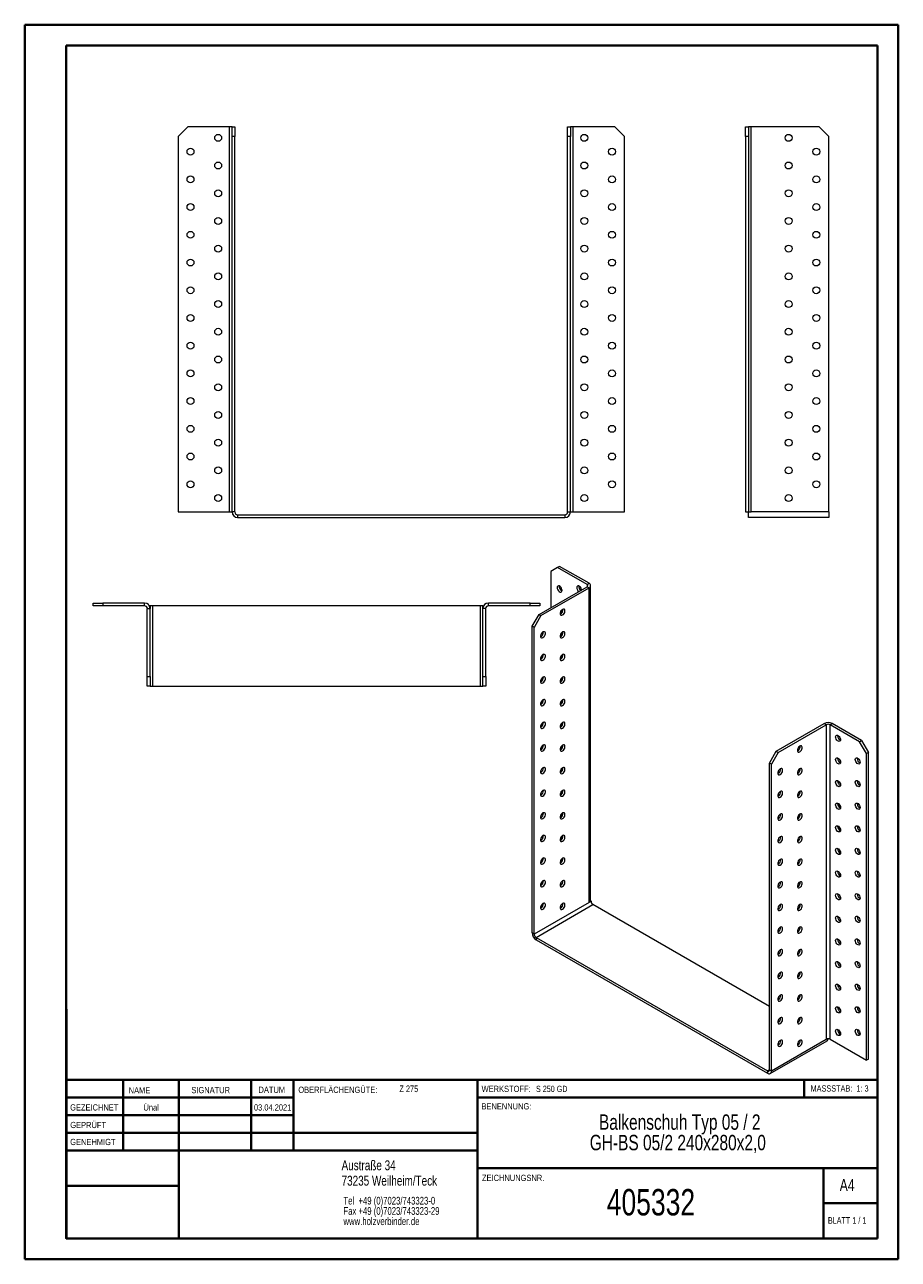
# Model space of a CAD drawing. Header units: millimetres. Extents: x 0 to 210, y 0 to 297.
import ezdxf

# ---------------------------------------------------------------- set-up
doc = ezdxf.new("R2010")
doc.units = ezdxf.units.MM
doc.styles.add('SLDTEXTSTYLE0', font='TXT', dxfattribs={"width": 0.75})
doc.styles.add('SLDTEXTSTYLE1', font='TXT', dxfattribs={"width": 0.681818})
doc.styles.add('SLDTEXTSTYLE2', font='TXT', dxfattribs={"width": 0.7})
doc.styles.add('SLDTEXTSTYLE3', font='TXT', dxfattribs={"width": 0.6875})

# ---------------------------------------------------------------- blocks, each defined once
blk = doc.blocks.new('SW_NOTE_0')
at = {"color": 0, "linetype": 'Continuous', "lineweight": 0, "char_height": 1.8521, "attachment_point": 1, "style": 'SLDTEXTSTYLE0'}
for s, insert in [('Tel  +49 (0)7023/743323-0', (0, 2.39)), ('Fax +49 (0)7023/743323-29', (0, -0.08)), ('www.holzverbinder.de', (0, -2.55))]:
    blk.add_mtext(s, dxfattribs=dict(at, insert=insert))
blk = doc.blocks.new('SW_NOTE_1')
at = {"color": 0, "linetype": 'Continuous', "lineweight": 0, "char_height": 3.7042, "attachment_point": 2, "style": 'SLDTEXTSTYLE0'}
for s, insert in [('Balkenschuh Typ 05 / 2', (26.74, 4.77)), ('GH-BS 05/2 240x280x2,0', (26.28, -0.16))]:
    blk.add_mtext(s, dxfattribs=dict(at, insert=insert))

msp = doc.modelspace()

# ---------------------------------------------------------------- linework, layer by layer
at = {"color": 7, "linetype": 'Continuous', "lineweight": 40}
for p, q in [((0.08, 0.21), (0.08, 297.21)), ((0.08, 297.21), (210.08, 297.21)), ((210.08, 0.21), (210.08, 297.21)), ((210.08, 292.21), (210.08, 297.21)), ((10.08, 292.21), (205.08, 292.21)), ((10.08, 5.21), (10.08, 292.21)), ((205.08, 5.21), (205.08, 292.21)), ((10.11, 60.37), (10.11, 5.12)), ((205.08, 43.37), (10.11, 43.37)), ((23.71, 43.37), (23.71, 26.37)), ((37.1, 43.37), (37.1, 5.12)), ((54.51, 43.37), (54.51, 26.37)), ((64.71, 26.37), (64.71, 43.37)), ((108.91, 43.37), (108.91, 5.12)), ((187.47, 39.12), (187.47, 43.37)), ((64.71, 39.1), (10.11, 39.1)), ((205.08, 39.12), (108.91, 39.12)), ((64.71, 34.87), (10.11, 34.87)), ((108.91, 30.62), (10.11, 30.62)), ((108.91, 26.37), (10.11, 26.37)), ((108.91, 22.12), (205.08, 22.12)), ((192.08, 5.21), (192.08, 22.21)), ((37.1, 17.87), (10.11, 17.87)), ((10.11, 13.71), (10.08, 13.71)), ((205.08, 13.71), (192.08, 13.71)), ((10.11, 9.46), (10.08, 9.46)), ((10.08, 5.21), (205.08, 5.21)), ((205.08, 5.21), (180.99, 5.21)), ((0.08, 0.21), (210.08, 0.21))]:
    msp.add_line(p, q, dxfattribs=at)
at = {"color": 7, "linetype": 'Continuous', "lineweight": 15}
for p, q in [((39.26, 272.67), (36.93, 270.34)), ((36.93, 270.34), (36.93, 180)), ((49.26, 272.67), (39.26, 272.67)), ((49.26, 272.67), (49.26, 180)), ((49.93, 272.67), (49.26, 272.67)), ((49.93, 272.67), (50.59, 272.67)), ((49.93, 270.34), (49.93, 272.67)), ((49.93, 180), (49.93, 270.34)), ((50.59, 270.34), (49.93, 270.34)), ((50.59, 272.67), (50.59, 270.34)), ((50.59, 180), (50.59, 270.34)), ((130.59, 270.34), (130.59, 272.67)), ((130.59, 272.67), (131.26, 272.67)), ((130.59, 180), (130.59, 270.34)), ((131.26, 270.34), (130.59, 270.34)), ((131.26, 272.67), (131.26, 270.34)), ((131.93, 272.67), (131.26, 272.67)), ((131.26, 180), (131.26, 270.34)), ((131.93, 180), (131.93, 272.67)), ((141.93, 272.67), (131.93, 272.67)), ((144.26, 270.34), (141.93, 272.67)), ((144.26, 180), (144.26, 270.34)), ((173.37, 272.67), (174.04, 272.67)), ((173.37, 270.34), (173.37, 272.67)), ((174.04, 270.34), (173.37, 270.34)), ((173.37, 270.34), (173.37, 180)), ((174.04, 272.67), (174.04, 270.34)), ((174.71, 272.67), (174.04, 272.67)), ((174.04, 270.34), (174.04, 180)), ((174.71, 180), (174.71, 272.67)), ((191.04, 272.67), (174.71, 272.67)), ((193.37, 270.34), (191.04, 272.67)), ((193.37, 180), (193.37, 270.34)), ((36.93, 180), (49.26, 180)), ((49.26, 180), (49.93, 180)), ((50.59, 180), (49.93, 180)), ((51.26, 179.34), (51.26, 178.67)), ((51.26, 179.34), (129.93, 179.34)), ((51.26, 178.67), (129.93, 178.67)), ((129.93, 179.34), (129.93, 178.67)), ((130.59, 180), (131.26, 180)), ((131.26, 180), (131.93, 180)), ((131.93, 180), (144.26, 180)), ((173.37, 180), (174.04, 180)), ((174.04, 180), (174.71, 180)), ((174.04, 178.67), (174.04, 180)), ((193.37, 178.67), (174.04, 178.67)), ((193.37, 180), (174.71, 180)), ((193.37, 180), (193.37, 178.67)), ((128.19, 166.64), (126.54, 165.69)), ((128.66, 166.91), (128.19, 166.64)), ((135.26, 162.56), (128.19, 166.64)), ((135.73, 162.83), (128.66, 166.91)), ((126.54, 165.69), (126.54, 156.98)), ((123.71, 155.35), (135.26, 162.01)), ((124.18, 155.07), (135.73, 161.74)), ((135.26, 162.56), (135.73, 162.83)), ((135.26, 162.56), (135.26, 162.01)), ((135.26, 162.01), (135.73, 161.74)), ((135.73, 86.08), (135.73, 161.74)), ((136.12, 86.62), (136.12, 162.29)), ((16.55, 157.42), (16.55, 158.09)), ((16.55, 158.09), (18.89, 158.09)), ((18.89, 157.42), (16.55, 157.42)), ((18.89, 158.09), (18.89, 157.42)), ((28.89, 158.09), (18.89, 158.09)), ((28.89, 157.42), (18.89, 157.42)), ((28.89, 157.42), (28.89, 158.09)), ((30.22, 157.42), (30.04, 157.42)), ((30.22, 157.42), (30.22, 156.76)), ((30.89, 157.42), (30.22, 157.42)), ((30.89, 138.09), (30.89, 157.42)), ((109.55, 157.42), (30.89, 157.42)), ((110.22, 157.42), (109.55, 157.42)), ((109.55, 157.42), (109.55, 138.09)), ((110.22, 157.42), (110.4, 157.42)), ((110.22, 156.76), (110.22, 157.42)), ((111.55, 157.42), (111.55, 158.09)), ((121.55, 158.09), (111.55, 158.09)), ((121.55, 157.42), (111.55, 157.42)), ((121.55, 157.42), (121.55, 158.09)), ((121.55, 158.09), (123.89, 158.09)), ((123.89, 157.42), (121.55, 157.42)), ((123.89, 158.09), (123.89, 157.42)), ((29.55, 156.76), (30.22, 156.76)), ((29.55, 140.42), (29.55, 156.76)), ((30.22, 140.42), (30.22, 156.76)), ((110.89, 156.76), (110.22, 156.76)), ((110.22, 140.42), (110.22, 156.76)), ((110.89, 140.42), (110.89, 156.76)), ((122.06, 152.49), (123.71, 155.35)), ((124.18, 155.07), (122.53, 152.22)), ((123.71, 155.35), (124.18, 155.07)), ((122.53, 152.22), (122.06, 152.49)), ((122.06, 78.73), (122.06, 152.49)), ((122.53, 78.46), (122.53, 152.22)), ((29.55, 140.42), (30.22, 140.42)), ((29.55, 138.09), (29.55, 140.42)), ((30.22, 140.42), (30.22, 138.09)), ((110.22, 140.42), (110.89, 140.42)), ((110.22, 138.09), (110.22, 140.42)), ((110.89, 140.42), (110.89, 138.09)), ((30.22, 138.09), (29.55, 138.09)), ((30.22, 138.09), (30.89, 138.09)), ((30.89, 138.09), (109.55, 138.09)), ((109.55, 138.09), (110.22, 138.09)), ((110.89, 138.09), (110.22, 138.09)), ((180.75, 122.42), (192.3, 129.09)), ((181.22, 122.15), (192.77, 128.81)), ((192.77, 128.81), (192.3, 129.09)), ((192.77, 128.81), (192.77, 53.15)), ((193.72, 128.81), (194.19, 129.09)), ((193.72, 53.15), (193.72, 128.81)), ((200.79, 124.73), (193.72, 128.81)), ((201.26, 125), (194.19, 129.09)), ((195.48, 126.16), (195.49, 126.28)), ((200.79, 124.73), (201.26, 125)), ((201.26, 125), (202.91, 122.15)), ((179.1, 119.56), (180.75, 122.42)), ((181.22, 122.15), (179.57, 119.29)), ((180.75, 122.42), (181.22, 122.15)), ((202.44, 121.87), (200.79, 124.73)), ((202.91, 122.15), (202.44, 121.87)), ((202.44, 48.11), (202.44, 121.87)), ((202.91, 48.39), (202.91, 122.15)), ((179.57, 119.29), (179.1, 119.56)), ((179.1, 45.8), (179.1, 119.56)), ((179.57, 45.53), (179.57, 119.29)), ((195.48, 120.72), (195.49, 120.84)), ((200.2, 120.72), (200.21, 120.84)), ((195.48, 115.27), (195.49, 115.39)), ((200.2, 115.27), (200.21, 115.39)), ((195.48, 109.83), (195.49, 109.95)), ((200.2, 109.83), (200.21, 109.95)), ((195.48, 104.39), (195.49, 104.5)), ((200.2, 104.39), (200.21, 104.5)), ((195.48, 98.94), (195.49, 99.06)), ((200.2, 98.94), (200.21, 99.06)), ((195.48, 93.5), (195.49, 93.62)), ((200.2, 93.5), (200.21, 93.62)), ((128.85, 90.59), (129.18, 90.4)), ((136.21, 86.35), (135.73, 86.08)), ((136.21, 86.35), (136.08, 86.42)), ((195.48, 88.05), (195.49, 88.17)), ((200.2, 88.06), (200.21, 88.17)), ((135.73, 86.08), (122.53, 78.46)), ((123.01, 77.64), (136.68, 85.53)), ((179.1, 61.04), (136.68, 85.53)), ((195.48, 82.61), (195.49, 82.73)), ((200.2, 82.61), (200.21, 82.73)), ((122.53, 78.46), (122.06, 78.73)), ((123.01, 77.64), (123.01, 77.1)), ((123.01, 77.64), (178.63, 45.53)), ((195.48, 77.17), (195.49, 77.29)), ((200.2, 77.17), (200.21, 77.29)), ((123.01, 77.1), (178.63, 44.98)), ((195.48, 71.72), (195.49, 71.84)), ((200.2, 71.72), (200.21, 71.84)), ((195.48, 66.28), (195.49, 66.4)), ((200.2, 66.28), (200.21, 66.4)), ((195.48, 60.84), (195.49, 60.96)), ((200.2, 60.84), (200.21, 60.96)), ((195.48, 55.39), (195.49, 55.51)), ((200.2, 55.39), (200.21, 55.51)), ((179.3, 44.92), (192.97, 52.81)), ((179.57, 45.53), (192.77, 53.15)), ((193.72, 53.15), (202.44, 48.11)), ((202.91, 48.39), (202.44, 48.11)), ((179.1, 45.8), (178.63, 45.53)), ((178.63, 45.53), (178.63, 44.98)), ((179.1, 45.8), (179.57, 45.53))]:
    msp.add_line(p, q, dxfattribs=at)
at = {"color": 7, "linetype": 'Continuous', "lineweight": 0}
for p, q in [((64.71, 39.12), (10.11, 39.12)), ((23.71, 5.21), (23.71, 5.12)), ((54.51, 5.21), (54.51, 5.12))]:
    msp.add_line(p, q, dxfattribs=at)
at = {"color": 7, "linetype": 'Continuous', "lineweight": 15, "flags": 128}
for points in [[(129.25, 161.13), (129.22, 161.38), (129.11, 161.65), (128.96, 161.89), (128.77, 162.08), (128.56, 162.2), (128.37, 162.23), (128.21, 162.17), (128.11, 162.02), (128.07, 161.81), (128.11, 161.56), (128.21, 161.29), (128.37, 161.05), (128.56, 160.86), (128.77, 160.74), (128.96, 160.71), (129.11, 160.77), (129.22, 160.92), (129.25, 161.13)], [(133.96, 161.26), (133.93, 161.38), (133.83, 161.65), (133.67, 161.89), (133.48, 162.08), (133.27, 162.2), (133.08, 162.23), (132.93, 162.17), (132.82, 162.02), (132.79, 161.81), (132.82, 161.56), (132.93, 161.29), (133.08, 161.05), (133.27, 160.86)], [(129.37, 156.57), (129.17, 156.41), (128.99, 156.19), (128.86, 155.94), (128.79, 155.67), (128.79, 155.44), (128.86, 155.26), (128.99, 155.15), (129.17, 155.14), (129.37, 155.21), (129.57, 155.37), (129.75, 155.59), (129.88, 155.85), (129.95, 156.11), (129.95, 156.34), (129.88, 156.53), (129.75, 156.63), (129.57, 156.65), (129.37, 156.57)], [(124.66, 151.13), (124.45, 150.97), (124.28, 150.75), (124.15, 150.49), (124.08, 150.23), (124.08, 149.99), (124.15, 149.81), (124.28, 149.71), (124.45, 149.69), (124.66, 149.77), (124.86, 149.92), (125.03, 150.15), (125.17, 150.4), (125.24, 150.66), (125.24, 150.9), (125.17, 151.08), (125.03, 151.19), (124.86, 151.2), (124.66, 151.13)], [(129.37, 151.13), (129.17, 150.97), (128.99, 150.75), (128.86, 150.49), (128.79, 150.23), (128.79, 149.99), (128.86, 149.81), (128.99, 149.71), (129.17, 149.69), (129.37, 149.77), (129.57, 149.92), (129.75, 150.14), (129.88, 150.4), (129.95, 150.66), (129.95, 150.9), (129.88, 151.08), (129.75, 151.19), (129.57, 151.2), (129.37, 151.13)], [(124.66, 145.68), (124.45, 145.53), (124.28, 145.31), (124.15, 145.05), (124.08, 144.79), (124.08, 144.55), (124.15, 144.37), (124.28, 144.26), (124.45, 144.25), (124.66, 144.32), (124.86, 144.48), (125.03, 144.7), (125.17, 144.96), (125.24, 145.22), (125.24, 145.46), (125.17, 145.64), (125.03, 145.74), (124.86, 145.76), (124.66, 145.68)], [(129.37, 145.68), (129.17, 145.53), (128.99, 145.31), (128.86, 145.05), (128.79, 144.79), (128.79, 144.55), (128.86, 144.37), (128.99, 144.26), (129.17, 144.25), (129.37, 144.32), (129.57, 144.48), (129.75, 144.7), (129.88, 144.96), (129.95, 145.22), (129.95, 145.46), (129.88, 145.64), (129.75, 145.74), (129.57, 145.76), (129.37, 145.68)], [(124.66, 140.24), (124.45, 140.08), (124.28, 139.86), (124.15, 139.61), (124.08, 139.34), (124.08, 139.11), (124.15, 138.93), (124.28, 138.82), (124.45, 138.8), (124.66, 138.88), (124.86, 139.04), (125.03, 139.26), (125.17, 139.51), (125.24, 139.78), (125.24, 140.01), (125.17, 140.2), (125.03, 140.3), (124.86, 140.32), (124.66, 140.24)], [(129.37, 140.24), (129.17, 140.08), (128.99, 139.86), (128.86, 139.61), (128.79, 139.34), (128.79, 139.11), (128.86, 138.93), (128.99, 138.82), (129.17, 138.8), (129.37, 138.88), (129.57, 139.04), (129.75, 139.26), (129.88, 139.51), (129.95, 139.78), (129.95, 140.01), (129.88, 140.19), (129.75, 140.3), (129.57, 140.32), (129.37, 140.24)], [(124.66, 134.8), (124.45, 134.64), (124.28, 134.42), (124.15, 134.16), (124.08, 133.9), (124.08, 133.66), (124.15, 133.48), (124.28, 133.38), (124.45, 133.36), (124.66, 133.44), (124.86, 133.59), (125.03, 133.81), (125.17, 134.07), (125.24, 134.33), (125.24, 134.57), (125.17, 134.75), (125.03, 134.86), (124.86, 134.87), (124.66, 134.8)], [(129.37, 134.8), (129.17, 134.64), (128.99, 134.42), (128.86, 134.16), (128.79, 133.9), (128.79, 133.66), (128.86, 133.48), (128.99, 133.38), (129.17, 133.36), (129.37, 133.44), (129.57, 133.59), (129.75, 133.81), (129.88, 134.07), (129.95, 134.33), (129.95, 134.57), (129.88, 134.75), (129.75, 134.86), (129.57, 134.87), (129.37, 134.8)], [(124.66, 129.35), (124.45, 129.2), (124.28, 128.98), (124.15, 128.72), (124.08, 128.46), (124.08, 128.22), (124.15, 128.04), (124.28, 127.93), (124.45, 127.92), (124.66, 127.99), (124.86, 128.15), (125.03, 128.37), (125.17, 128.63), (125.24, 128.89), (125.24, 129.13), (125.17, 129.31), (125.03, 129.41), (124.86, 129.43), (124.66, 129.35)], [(129.37, 129.35), (129.17, 129.2), (128.99, 128.98), (128.86, 128.72), (128.79, 128.46), (128.79, 128.22), (128.86, 128.04), (128.99, 127.93), (129.17, 127.92), (129.37, 127.99), (129.57, 128.15), (129.75, 128.37), (129.88, 128.63), (129.95, 128.89), (129.95, 129.13), (129.88, 129.31), (129.75, 129.41), (129.57, 129.43), (129.37, 129.35)], [(195.01, 125.89), (195.05, 126.1), (195.15, 126.25), (195.31, 126.31), (195.5, 126.28), (195.7, 126.16), (195.9, 125.97), (196.05, 125.72), (196.16, 125.46), (196.19, 125.21), (196.16, 125), (196.05, 124.85), (195.9, 124.79), (195.7, 124.82), (195.5, 124.94), (195.31, 125.13), (195.15, 125.37), (195.05, 125.63), (195.01, 125.89)], [(124.66, 123.91), (124.45, 123.75), (124.28, 123.53), (124.15, 123.28), (124.08, 123.01), (124.08, 122.78), (124.15, 122.59), (124.28, 122.49), (124.45, 122.47), (124.66, 122.55), (124.86, 122.71), (125.03, 122.93), (125.17, 123.18), (125.24, 123.45), (125.24, 123.68), (125.17, 123.86), (125.03, 123.97), (124.86, 123.99), (124.66, 123.91)], [(129.37, 123.91), (129.17, 123.75), (128.99, 123.53), (128.86, 123.27), (128.79, 123.01), (128.79, 122.78), (128.86, 122.59), (128.99, 122.49), (129.17, 122.47), (129.37, 122.55), (129.57, 122.71), (129.75, 122.93), (129.88, 123.18), (129.95, 123.45), (129.95, 123.68), (129.88, 123.86), (129.75, 123.97), (129.57, 123.98), (129.37, 123.91)], [(186.41, 123.64), (186.21, 123.49), (186.03, 123.26), (185.9, 123.01), (185.83, 122.75), (185.83, 122.51), (185.9, 122.33), (186.03, 122.22), (186.21, 122.21), (186.41, 122.28), (186.61, 122.44), (186.79, 122.66), (186.92, 122.92), (186.99, 123.18), (186.99, 123.42), (186.92, 123.6), (186.79, 123.7), (186.61, 123.72), (186.41, 123.64)], [(195.01, 120.44), (195.05, 120.66), (195.15, 120.8), (195.31, 120.86), (195.5, 120.83), (195.7, 120.72), (195.9, 120.52), (196.05, 120.28), (196.16, 120.02), (196.19, 119.76), (196.16, 119.55), (196.05, 119.41), (195.9, 119.34), (195.7, 119.37), (195.5, 119.49), (195.31, 119.68), (195.15, 119.93), (195.05, 120.19), (195.01, 120.44)], [(199.73, 120.44), (199.76, 120.66), (199.86, 120.8), (200.02, 120.86), (200.21, 120.83), (200.42, 120.72), (200.61, 120.52), (200.77, 120.28), (200.87, 120.02), (200.91, 119.76), (200.87, 119.55), (200.77, 119.41), (200.61, 119.35), (200.42, 119.38), (200.21, 119.49), (200.02, 119.69), (199.86, 119.93), (199.76, 120.19), (199.73, 120.44)], [(124.66, 118.47), (124.45, 118.31), (124.28, 118.09), (124.15, 117.83), (124.08, 117.57), (124.08, 117.33), (124.15, 117.15), (124.28, 117.05), (124.45, 117.03), (124.66, 117.11), (124.86, 117.26), (125.03, 117.48), (125.17, 117.74), (125.24, 118), (125.24, 118.24), (125.17, 118.42), (125.03, 118.53), (124.86, 118.54), (124.66, 118.47)], [(129.37, 118.47), (129.17, 118.31), (128.99, 118.09), (128.86, 117.83), (128.79, 117.57), (128.79, 117.33), (128.86, 117.15), (128.99, 117.05), (129.17, 117.03), (129.37, 117.11), (129.57, 117.26), (129.75, 117.48), (129.88, 117.74), (129.95, 118), (129.95, 118.24), (129.88, 118.42), (129.75, 118.53), (129.57, 118.54), (129.37, 118.47)], [(181.7, 118.2), (181.49, 118.04), (181.32, 117.82), (181.19, 117.56), (181.12, 117.3), (181.12, 117.07), (181.19, 116.88), (181.32, 116.78), (181.49, 116.76), (181.7, 116.84), (181.9, 117), (182.07, 117.22), (182.21, 117.47), (182.28, 117.74), (182.28, 117.97), (182.21, 118.15), (182.07, 118.26), (181.9, 118.27), (181.7, 118.2)], [(186.41, 118.2), (186.21, 118.04), (186.03, 117.82), (185.9, 117.56), (185.83, 117.3), (185.83, 117.07), (185.9, 116.88), (186.03, 116.78), (186.21, 116.76), (186.41, 116.84), (186.61, 117), (186.79, 117.22), (186.92, 117.47), (186.99, 117.74), (186.99, 117.97), (186.92, 118.15), (186.79, 118.26), (186.61, 118.27), (186.41, 118.2)], [(124.66, 113.02), (124.45, 112.87), (124.28, 112.65), (124.15, 112.39), (124.08, 112.13), (124.08, 111.89), (124.15, 111.71), (124.28, 111.6), (124.45, 111.59), (124.66, 111.66), (124.86, 111.82), (125.03, 112.04), (125.17, 112.3), (125.24, 112.56), (125.24, 112.8), (125.17, 112.98), (125.03, 113.08), (124.86, 113.1), (124.66, 113.02)], [(129.37, 113.02), (129.17, 112.87), (128.99, 112.64), (128.86, 112.39), (128.79, 112.13), (128.79, 111.89), (128.86, 111.71), (128.99, 111.6), (129.17, 111.59), (129.37, 111.66), (129.57, 111.82), (129.75, 112.04), (129.88, 112.3), (129.95, 112.56), (129.95, 112.8), (129.88, 112.98), (129.75, 113.08), (129.57, 113.1), (129.37, 113.02)], [(195.01, 115), (195.05, 115.21), (195.15, 115.36), (195.31, 115.42), (195.5, 115.39), (195.7, 115.27), (195.9, 115.08), (196.05, 114.84), (196.16, 114.57), (196.19, 114.32), (196.16, 114.11), (196.05, 113.96), (195.9, 113.9), (195.7, 113.93), (195.5, 114.05), (195.31, 114.24), (195.15, 114.48), (195.05, 114.75), (195.01, 115)], [(199.73, 115), (199.76, 115.21), (199.86, 115.36), (200.02, 115.42), (200.21, 115.39), (200.42, 115.27), (200.61, 115.08), (200.77, 114.84), (200.87, 114.57), (200.91, 114.32), (200.87, 114.11), (200.77, 113.96), (200.61, 113.9), (200.42, 113.93), (200.21, 114.05), (200.02, 114.24), (199.86, 114.48), (199.76, 114.75), (199.73, 115)], [(181.7, 112.76), (181.49, 112.6), (181.32, 112.38), (181.19, 112.12), (181.12, 111.86), (181.12, 111.62), (181.19, 111.44), (181.32, 111.34), (181.49, 111.32), (181.7, 111.4), (181.9, 111.55), (182.07, 111.77), (182.21, 112.03), (182.28, 112.29), (182.28, 112.53), (182.21, 112.71), (182.07, 112.82), (181.9, 112.83), (181.7, 112.76)], [(186.41, 112.76), (186.21, 112.6), (186.03, 112.38), (185.9, 112.12), (185.83, 111.86), (185.83, 111.62), (185.9, 111.44), (186.03, 111.34), (186.21, 111.32), (186.41, 111.39), (186.61, 111.55), (186.79, 111.77), (186.92, 112.03), (186.99, 112.29), (186.99, 112.53), (186.92, 112.71), (186.79, 112.82), (186.61, 112.83), (186.41, 112.76)], [(195.01, 109.56), (195.05, 109.77), (195.15, 109.91), (195.31, 109.98), (195.5, 109.95), (195.7, 109.83), (195.9, 109.64), (196.05, 109.39), (196.16, 109.13), (196.19, 108.88), (196.16, 108.66), (196.05, 108.52), (195.9, 108.46), (195.7, 108.49), (195.5, 108.61), (195.31, 108.8), (195.15, 109.04), (195.05, 109.3), (195.01, 109.56)], [(199.73, 109.56), (199.76, 109.77), (199.86, 109.92), (200.02, 109.98), (200.21, 109.95), (200.42, 109.83), (200.61, 109.64), (200.77, 109.39), (200.87, 109.13), (200.91, 108.88), (200.87, 108.66), (200.77, 108.52), (200.61, 108.46), (200.42, 108.49), (200.21, 108.61), (200.02, 108.8), (199.86, 109.04), (199.76, 109.3), (199.73, 109.56)], [(124.66, 107.58), (124.45, 107.42), (124.28, 107.2), (124.15, 106.94), (124.08, 106.68), (124.08, 106.45), (124.15, 106.26), (124.28, 106.16), (124.45, 106.14), (124.66, 106.22), (124.86, 106.38), (125.03, 106.6), (125.17, 106.85), (125.24, 107.12), (125.24, 107.35), (125.17, 107.53), (125.03, 107.64), (124.86, 107.65), (124.66, 107.58)], [(129.37, 107.58), (129.17, 107.42), (128.99, 107.2), (128.86, 106.94), (128.79, 106.68), (128.79, 106.45), (128.86, 106.26), (128.99, 106.16), (129.17, 106.14), (129.37, 106.22), (129.57, 106.38), (129.75, 106.6), (129.88, 106.85), (129.95, 107.12), (129.95, 107.35), (129.88, 107.53), (129.75, 107.64), (129.57, 107.65), (129.37, 107.58)], [(181.7, 107.31), (181.49, 107.16), (181.32, 106.93), (181.19, 106.68), (181.12, 106.42), (181.12, 106.18), (181.19, 106), (181.32, 105.89), (181.49, 105.88), (181.7, 105.95), (181.9, 106.11), (182.07, 106.33), (182.21, 106.59), (182.28, 106.85), (182.28, 107.09), (182.21, 107.27), (182.07, 107.37), (181.9, 107.39), (181.7, 107.31)], [(186.41, 107.31), (186.21, 107.15), (186.03, 106.93), (185.9, 106.68), (185.83, 106.41), (185.83, 106.18), (185.9, 106), (186.03, 105.89), (186.21, 105.88), (186.41, 105.95), (186.61, 106.11), (186.79, 106.33), (186.92, 106.59), (186.99, 106.85), (186.99, 107.08), (186.92, 107.27), (186.79, 107.37), (186.61, 107.39), (186.41, 107.31)], [(195.01, 104.11), (195.05, 104.33), (195.15, 104.47), (195.31, 104.53), (195.5, 104.5), (195.7, 104.38), (195.9, 104.19), (196.05, 103.95), (196.16, 103.69), (196.19, 103.43), (196.16, 103.22), (196.05, 103.08), (195.9, 103.01), (195.7, 103.04), (195.5, 103.16), (195.31, 103.35), (195.15, 103.6), (195.05, 103.86), (195.01, 104.11)], [(199.73, 104.11), (199.76, 104.33), (199.86, 104.47), (200.02, 104.53), (200.21, 104.5), (200.42, 104.38), (200.61, 104.19), (200.77, 103.95), (200.87, 103.69), (200.91, 103.43), (200.87, 103.22), (200.77, 103.08), (200.61, 103.01), (200.42, 103.04), (200.21, 103.16), (200.02, 103.35), (199.86, 103.6), (199.76, 103.86), (199.73, 104.11)], [(124.66, 102.14), (124.45, 101.98), (124.28, 101.76), (124.15, 101.5), (124.08, 101.24), (124.08, 101), (124.15, 100.82), (124.28, 100.72), (124.45, 100.7), (124.66, 100.77), (124.86, 100.93), (125.03, 101.15), (125.17, 101.41), (125.24, 101.67), (125.24, 101.91), (125.17, 102.09), (125.03, 102.2), (124.86, 102.21), (124.66, 102.14)], [(129.37, 102.14), (129.17, 101.98), (128.99, 101.76), (128.86, 101.5), (128.79, 101.24), (128.79, 101), (128.86, 100.82), (128.99, 100.71), (129.17, 100.7), (129.37, 100.77), (129.57, 100.93), (129.75, 101.15), (129.88, 101.41), (129.95, 101.67), (129.95, 101.91), (129.88, 102.09), (129.75, 102.19), (129.57, 102.21), (129.37, 102.14)], [(181.7, 101.87), (181.49, 101.71), (181.32, 101.49), (181.19, 101.23), (181.12, 100.97), (181.12, 100.74), (181.19, 100.55), (181.32, 100.45), (181.49, 100.43), (181.7, 100.51), (181.9, 100.67), (182.07, 100.89), (182.21, 101.14), (182.28, 101.41), (182.28, 101.64), (182.21, 101.82), (182.07, 101.93), (181.9, 101.94), (181.7, 101.87)], [(186.41, 101.87), (186.21, 101.71), (186.03, 101.49), (185.9, 101.23), (185.83, 100.97), (185.83, 100.73), (185.9, 100.55), (186.03, 100.45), (186.21, 100.43), (186.41, 100.51), (186.61, 100.66), (186.79, 100.89), (186.92, 101.14), (186.99, 101.4), (186.99, 101.64), (186.92, 101.82), (186.79, 101.93), (186.61, 101.94), (186.41, 101.87)], [(195.01, 98.67), (195.05, 98.88), (195.15, 99.03), (195.31, 99.09), (195.5, 99.06), (195.7, 98.94), (195.9, 98.75), (196.05, 98.51), (196.16, 98.24), (196.19, 97.99), (196.16, 97.78), (196.05, 97.63), (195.9, 97.57), (195.7, 97.6), (195.5, 97.72), (195.31, 97.91), (195.15, 98.15), (195.05, 98.42), (195.01, 98.67)], [(199.73, 98.67), (199.76, 98.88), (199.86, 99.03), (200.02, 99.09), (200.21, 99.06), (200.42, 98.94), (200.61, 98.75), (200.77, 98.51), (200.87, 98.24), (200.91, 97.99), (200.87, 97.78), (200.77, 97.63), (200.61, 97.57), (200.42, 97.6), (200.21, 97.72), (200.02, 97.91), (199.86, 98.15), (199.76, 98.42), (199.73, 98.67)], [(124.66, 96.69), (124.45, 96.53), (124.28, 96.31), (124.15, 96.06), (124.08, 95.79), (124.08, 95.56), (124.15, 95.38), (124.28, 95.27), (124.45, 95.26), (124.66, 95.33), (124.86, 95.49), (125.03, 95.71), (125.17, 95.97), (125.24, 96.23), (125.24, 96.46), (125.17, 96.65), (125.03, 96.75), (124.86, 96.77), (124.66, 96.69)], [(129.37, 96.69), (129.17, 96.53), (128.99, 96.31), (128.86, 96.06), (128.79, 95.79), (128.79, 95.56), (128.86, 95.38), (128.99, 95.27), (129.17, 95.26), (129.37, 95.33), (129.57, 95.49), (129.75, 95.71), (129.88, 95.97), (129.95, 96.23), (129.95, 96.46), (129.88, 96.65), (129.75, 96.75), (129.57, 96.77), (129.37, 96.69)], [(181.7, 96.43), (181.49, 96.27), (181.32, 96.05), (181.19, 95.79), (181.12, 95.53), (181.12, 95.29), (181.19, 95.11), (181.32, 95), (181.49, 94.99), (181.7, 95.06), (181.9, 95.22), (182.07, 95.44), (182.21, 95.7), (182.28, 95.96), (182.28, 96.2), (182.21, 96.38), (182.07, 96.48), (181.9, 96.5), (181.7, 96.43)], [(186.41, 96.42), (186.21, 96.27), (186.03, 96.05), (185.9, 95.79), (185.83, 95.53), (185.83, 95.29), (185.9, 95.11), (186.03, 95), (186.21, 94.99), (186.41, 95.06), (186.61, 95.22), (186.79, 95.44), (186.92, 95.7), (186.99, 95.96), (186.99, 96.2), (186.92, 96.38), (186.79, 96.48), (186.61, 96.5), (186.41, 96.42)], [(195.01, 93.23), (195.05, 93.44), (195.15, 93.58), (195.31, 93.65), (195.5, 93.62), (195.7, 93.5), (195.9, 93.31), (196.05, 93.06), (196.16, 92.8), (196.19, 92.55), (196.16, 92.33), (196.05, 92.19), (195.9, 92.13), (195.7, 92.16), (195.5, 92.28), (195.31, 92.47), (195.15, 92.71), (195.05, 92.97), (195.01, 93.23)], [(199.73, 93.23), (199.76, 93.44), (199.86, 93.58), (200.02, 93.65), (200.21, 93.62), (200.42, 93.5), (200.61, 93.31), (200.77, 93.06), (200.87, 92.8), (200.91, 92.55), (200.87, 92.33), (200.77, 92.19), (200.61, 92.13), (200.42, 92.16), (200.21, 92.28), (200.02, 92.47), (199.86, 92.71), (199.76, 92.97), (199.73, 93.23)], [(124.66, 91.25), (124.45, 91.09), (124.28, 90.87), (124.15, 90.61), (124.08, 90.35), (124.08, 90.11), (124.15, 89.93), (124.28, 89.83), (124.45, 89.81), (124.66, 89.89), (124.86, 90.04), (125.03, 90.27), (125.17, 90.52), (125.24, 90.78), (125.24, 91.02), (125.17, 91.2), (125.03, 91.31), (124.86, 91.32), (124.66, 91.25)], [(129.37, 91.25), (129.17, 91.09), (128.99, 90.87), (128.86, 90.61), (128.79, 90.35), (128.79, 90.11), (128.86, 89.93), (128.99, 89.83), (129.17, 89.81), (129.37, 89.89), (129.57, 90.04), (129.75, 90.26), (129.88, 90.52), (129.95, 90.78), (129.95, 91.02), (129.88, 91.2), (129.75, 91.31), (129.57, 91.32), (129.37, 91.25)], [(181.7, 90.98), (181.49, 90.82), (181.32, 90.6), (181.19, 90.35), (181.12, 90.08), (181.12, 89.85), (181.19, 89.67), (181.32, 89.56), (181.49, 89.55), (181.7, 89.62), (181.9, 89.78), (182.07, 90), (182.21, 90.26), (182.28, 90.52), (182.28, 90.75), (182.21, 90.94), (182.07, 91.04), (181.9, 91.06), (181.7, 90.98)], [(186.41, 90.98), (186.21, 90.82), (186.03, 90.6), (185.9, 90.35), (185.83, 90.08), (185.83, 89.85), (185.9, 89.67), (186.03, 89.56), (186.21, 89.55), (186.41, 89.62), (186.61, 89.78), (186.79, 90), (186.92, 90.26), (186.99, 90.52), (186.99, 90.75), (186.92, 90.94), (186.79, 91.04), (186.61, 91.06), (186.41, 90.98)], [(136.12, 86.62), (136.11, 86.52), (136.08, 86.42)], [(195.01, 87.78), (195.05, 87.99), (195.15, 88.14), (195.31, 88.2), (195.5, 88.17), (195.7, 88.05), (195.9, 87.86), (196.05, 87.62), (196.16, 87.36), (196.19, 87.1), (196.16, 86.89), (196.05, 86.74), (195.9, 86.68), (195.7, 86.71), (195.5, 86.83), (195.31, 87.02), (195.15, 87.27), (195.05, 87.53), (195.01, 87.78)], [(199.73, 87.78), (199.76, 88), (199.86, 88.14), (200.02, 88.2), (200.21, 88.17), (200.42, 88.05), (200.61, 87.86), (200.77, 87.62), (200.87, 87.36), (200.91, 87.1), (200.87, 86.89), (200.77, 86.74), (200.61, 86.68), (200.42, 86.71), (200.21, 86.83), (200.02, 87.02), (199.86, 87.27), (199.76, 87.53), (199.73, 87.78)], [(124.66, 85.8), (124.45, 85.65), (124.28, 85.43), (124.15, 85.17), (124.08, 84.91), (124.08, 84.67), (124.15, 84.49), (124.28, 84.38), (124.45, 84.37), (124.66, 84.44), (124.86, 84.6), (125.03, 84.82), (125.17, 85.08), (125.24, 85.34), (125.24, 85.58), (125.17, 85.76), (125.03, 85.86), (124.86, 85.88), (124.66, 85.8)], [(129.37, 85.8), (129.17, 85.65), (128.99, 85.43), (128.86, 85.17), (128.79, 84.91), (128.79, 84.67), (128.86, 84.49), (128.99, 84.38), (129.17, 84.37), (129.37, 84.44), (129.57, 84.6), (129.75, 84.82), (129.88, 85.08), (129.95, 85.34), (129.95, 85.58), (129.88, 85.76), (129.75, 85.86), (129.57, 85.88), (129.37, 85.8)], [(181.7, 85.54), (181.49, 85.38), (181.32, 85.16), (181.19, 84.9), (181.12, 84.64), (181.12, 84.4), (181.19, 84.22), (181.32, 84.12), (181.49, 84.1), (181.7, 84.18), (181.9, 84.33), (182.07, 84.56), (182.21, 84.81), (182.28, 85.07), (182.28, 85.31), (182.21, 85.49), (182.07, 85.6), (181.9, 85.61), (181.7, 85.54)], [(186.41, 85.54), (186.21, 85.38), (186.03, 85.16), (185.9, 84.9), (185.83, 84.64), (185.83, 84.4), (185.9, 84.22), (186.03, 84.12), (186.21, 84.1), (186.41, 84.18), (186.61, 84.33), (186.79, 84.55), (186.92, 84.81), (186.99, 85.07), (186.99, 85.31), (186.92, 85.49), (186.79, 85.6), (186.61, 85.61), (186.41, 85.54)], [(195.01, 82.34), (195.05, 82.55), (195.15, 82.7), (195.31, 82.76), (195.5, 82.73), (195.7, 82.61), (195.9, 82.42), (196.05, 82.18), (196.16, 81.91), (196.19, 81.66), (196.16, 81.45), (196.05, 81.3), (195.9, 81.24), (195.7, 81.27), (195.5, 81.39), (195.31, 81.58), (195.15, 81.82), (195.05, 82.09), (195.01, 82.34)], [(199.73, 82.34), (199.76, 82.55), (199.86, 82.7), (200.02, 82.76), (200.21, 82.73), (200.42, 82.61), (200.61, 82.42), (200.77, 82.18), (200.87, 81.91), (200.91, 81.66), (200.87, 81.45), (200.77, 81.3), (200.61, 81.24), (200.42, 81.27), (200.21, 81.39), (200.02, 81.58), (199.86, 81.82), (199.76, 82.09), (199.73, 82.34)], [(181.7, 80.09), (181.49, 79.94), (181.32, 79.72), (181.19, 79.46), (181.12, 79.2), (181.12, 78.96), (181.19, 78.78), (181.32, 78.67), (181.49, 78.66), (181.7, 78.73), (181.9, 78.89), (182.07, 79.11), (182.21, 79.37), (182.28, 79.63), (182.28, 79.87), (182.21, 80.05), (182.07, 80.15), (181.9, 80.17), (181.7, 80.09)], [(186.41, 80.09), (186.21, 79.94), (186.03, 79.72), (185.9, 79.46), (185.83, 79.2), (185.83, 78.96), (185.9, 78.78), (186.03, 78.67), (186.21, 78.66), (186.41, 78.73), (186.61, 78.89), (186.79, 79.11), (186.92, 79.37), (186.99, 79.63), (186.99, 79.87), (186.92, 80.05), (186.79, 80.15), (186.61, 80.17), (186.41, 80.09)], [(195.01, 76.9), (195.05, 77.11), (195.15, 77.25), (195.31, 77.31), (195.5, 77.28), (195.7, 77.17), (195.9, 76.97), (196.05, 76.73), (196.16, 76.47), (196.19, 76.22), (196.16, 76), (196.05, 75.86), (195.9, 75.8), (195.7, 75.83), (195.5, 75.94), (195.31, 76.14), (195.15, 76.38), (195.05, 76.64), (195.01, 76.9)], [(199.73, 76.9), (199.76, 77.11), (199.86, 77.25), (200.02, 77.32), (200.21, 77.28), (200.42, 77.17), (200.61, 76.97), (200.77, 76.73), (200.87, 76.47), (200.91, 76.22), (200.87, 76), (200.77, 75.86), (200.61, 75.8), (200.42, 75.83), (200.21, 75.94), (200.02, 76.14), (199.86, 76.38), (199.76, 76.64), (199.73, 76.9)], [(181.7, 74.65), (181.49, 74.49), (181.32, 74.27), (181.19, 74.02), (181.12, 73.75), (181.12, 73.52), (181.19, 73.34), (181.32, 73.23), (181.49, 73.21), (181.7, 73.29), (181.9, 73.45), (182.07, 73.67), (182.21, 73.92), (182.28, 74.19), (182.28, 74.42), (182.21, 74.61), (182.07, 74.71), (181.9, 74.73), (181.7, 74.65)], [(186.41, 74.65), (186.21, 74.49), (186.03, 74.27), (185.9, 74.02), (185.83, 73.75), (185.83, 73.52), (185.9, 73.34), (186.03, 73.23), (186.21, 73.21), (186.41, 73.29), (186.61, 73.45), (186.79, 73.67), (186.92, 73.92), (186.99, 74.19), (186.99, 74.42), (186.92, 74.6), (186.79, 74.71), (186.61, 74.73), (186.41, 74.65)], [(195.01, 71.45), (195.05, 71.66), (195.15, 71.81), (195.31, 71.87), (195.5, 71.84), (195.7, 71.72), (195.9, 71.53), (196.05, 71.29), (196.16, 71.02), (196.19, 70.77), (196.16, 70.56), (196.05, 70.41), (195.9, 70.35), (195.7, 70.38), (195.5, 70.5), (195.31, 70.69), (195.15, 70.93), (195.05, 71.2), (195.01, 71.45)], [(199.73, 71.45), (199.76, 71.66), (199.86, 71.81), (200.02, 71.87), (200.21, 71.84), (200.42, 71.72), (200.61, 71.53), (200.77, 71.29), (200.87, 71.03), (200.91, 70.77), (200.87, 70.56), (200.77, 70.41), (200.61, 70.35), (200.42, 70.38), (200.21, 70.5), (200.02, 70.69), (199.86, 70.94), (199.76, 71.2), (199.73, 71.45)], [(181.7, 69.21), (181.49, 69.05), (181.32, 68.83), (181.19, 68.57), (181.12, 68.31), (181.12, 68.07), (181.19, 67.89), (181.32, 67.79), (181.49, 67.77), (181.7, 67.85), (181.9, 68), (182.07, 68.22), (182.21, 68.48), (182.28, 68.74), (182.28, 68.98), (182.21, 69.16), (182.07, 69.27), (181.9, 69.28), (181.7, 69.21)], [(186.41, 69.21), (186.21, 69.05), (186.03, 68.83), (185.9, 68.57), (185.83, 68.31), (185.83, 68.07), (185.9, 67.89), (186.03, 67.79), (186.21, 67.77), (186.41, 67.85), (186.61, 68), (186.79, 68.22), (186.92, 68.48), (186.99, 68.74), (186.99, 68.98), (186.92, 69.16), (186.79, 69.27), (186.61, 69.28), (186.41, 69.21)], [(195.01, 66.01), (195.05, 66.22), (195.15, 66.37), (195.31, 66.43), (195.5, 66.4), (195.7, 66.28), (195.9, 66.09), (196.05, 65.84), (196.16, 65.58), (196.19, 65.33), (196.16, 65.12), (196.05, 64.97), (195.9, 64.91), (195.7, 64.94), (195.5, 65.06), (195.31, 65.25), (195.15, 65.49), (195.05, 65.75), (195.01, 66.01)], [(199.73, 66.01), (199.76, 66.22), (199.86, 66.37), (200.02, 66.43), (200.21, 66.4), (200.42, 66.28), (200.61, 66.09), (200.77, 65.85), (200.87, 65.58), (200.91, 65.33), (200.87, 65.12), (200.77, 64.97), (200.61, 64.91), (200.42, 64.94), (200.21, 65.06), (200.02, 65.25), (199.86, 65.49), (199.76, 65.76), (199.73, 66.01)], [(181.7, 63.76), (181.49, 63.61), (181.32, 63.39), (181.19, 63.13), (181.12, 62.87), (181.12, 62.63), (181.19, 62.45), (181.32, 62.34), (181.49, 62.33), (181.7, 62.4), (181.9, 62.56), (182.07, 62.78), (182.21, 63.04), (182.28, 63.3), (182.28, 63.54), (182.21, 63.72), (182.07, 63.82), (181.9, 63.84), (181.7, 63.76)], [(186.41, 63.76), (186.21, 63.61), (186.03, 63.39), (185.9, 63.13), (185.83, 62.87), (185.83, 62.63), (185.9, 62.45), (186.03, 62.34), (186.21, 62.33), (186.41, 62.4), (186.61, 62.56), (186.79, 62.78), (186.92, 63.04), (186.99, 63.3), (186.99, 63.54), (186.92, 63.72), (186.79, 63.82), (186.61, 63.84), (186.41, 63.76)], [(195.01, 60.56), (195.05, 60.78), (195.15, 60.92), (195.31, 60.98), (195.5, 60.95), (195.7, 60.84), (195.9, 60.64), (196.05, 60.4), (196.16, 60.14), (196.19, 59.88), (196.16, 59.67), (196.05, 59.53), (195.9, 59.47), (195.7, 59.5), (195.5, 59.61), (195.31, 59.81), (195.15, 60.05), (195.05, 60.31), (195.01, 60.56)], [(199.73, 60.57), (199.76, 60.78), (199.86, 60.92), (200.02, 60.98), (200.21, 60.95), (200.42, 60.84), (200.61, 60.64), (200.77, 60.4), (200.87, 60.14), (200.91, 59.88), (200.87, 59.67), (200.77, 59.53), (200.61, 59.47), (200.42, 59.5), (200.21, 59.61), (200.02, 59.81), (199.86, 60.05), (199.76, 60.31), (199.73, 60.57)], [(181.7, 58.32), (181.49, 58.16), (181.32, 57.94), (181.19, 57.69), (181.12, 57.42), (181.12, 57.19), (181.19, 57), (181.32, 56.9), (181.49, 56.88), (181.7, 56.96), (181.9, 57.12), (182.07, 57.34), (182.21, 57.59), (182.28, 57.86), (182.28, 58.09), (182.21, 58.27), (182.07, 58.38), (181.9, 58.4), (181.7, 58.32)], [(186.41, 58.32), (186.21, 58.16), (186.03, 57.94), (185.9, 57.68), (185.83, 57.42), (185.83, 57.19), (185.9, 57), (186.03, 56.9), (186.21, 56.88), (186.41, 56.96), (186.61, 57.12), (186.79, 57.34), (186.92, 57.59), (186.99, 57.86), (186.99, 58.09), (186.92, 58.27), (186.79, 58.38), (186.61, 58.39), (186.41, 58.32)], [(195.01, 55.12), (195.05, 55.33), (195.15, 55.48), (195.31, 55.54), (195.5, 55.51), (195.7, 55.39), (195.9, 55.2), (196.05, 54.96), (196.16, 54.69), (196.19, 54.44), (196.16, 54.23), (196.05, 54.08), (195.9, 54.02), (195.7, 54.05), (195.5, 54.17), (195.31, 54.36), (195.15, 54.6), (195.05, 54.87), (195.01, 55.12)], [(199.73, 55.12), (199.76, 55.33), (199.86, 55.48), (200.02, 55.54), (200.21, 55.51), (200.42, 55.39), (200.61, 55.2), (200.77, 54.96), (200.87, 54.69), (200.91, 54.44), (200.87, 54.23), (200.77, 54.08), (200.61, 54.02), (200.42, 54.05), (200.21, 54.17), (200.02, 54.36), (199.86, 54.6), (199.76, 54.87), (199.73, 55.12)], [(181.7, 52.88), (181.49, 52.72), (181.32, 52.5), (181.19, 52.24), (181.12, 51.98), (181.12, 51.74), (181.19, 51.56), (181.32, 51.46), (181.49, 51.44), (181.7, 51.52), (181.9, 51.67), (182.07, 51.89), (182.21, 52.15), (182.28, 52.41), (182.28, 52.65), (182.21, 52.83), (182.07, 52.94), (181.9, 52.95), (181.7, 52.88)], [(186.41, 52.88), (186.21, 52.72), (186.03, 52.5), (185.9, 52.24), (185.83, 51.98), (185.83, 51.74), (185.9, 51.56), (186.03, 51.46), (186.21, 51.44), (186.41, 51.52), (186.61, 51.67), (186.79, 51.89), (186.92, 52.15), (186.99, 52.41), (186.99, 52.65), (186.92, 52.83), (186.79, 52.94), (186.61, 52.95), (186.41, 52.88)]]:
    msp.add_lwpolyline(points, dxfattribs=at)
at = {"color": 7, "linetype": 'Continuous', "lineweight": 15}
for centre in [(46.59, 270), (134.59, 270), (183.71, 270), (39.93, 266.67), (141.26, 266.67), (190.37, 266.67), (46.59, 263.34), (134.59, 263.34), (183.71, 263.34), (39.93, 260), (141.26, 260), (190.37, 260), (46.59, 256.67), (134.59, 256.67), (183.71, 256.67), (39.93, 253.34), (141.26, 253.34), (190.37, 253.34), (46.59, 250), (134.59, 250), (183.71, 250), (39.93, 246.67), (141.26, 246.67), (190.37, 246.67), (46.59, 243.34), (134.59, 243.34), (183.71, 243.34), (39.93, 240), (141.26, 240), (190.37, 240), (46.59, 236.67), (134.59, 236.67), (183.71, 236.67), (39.93, 233.34), (141.26, 233.34), (190.37, 233.34), (46.59, 230), (134.59, 230), (183.71, 230), (39.93, 226.67), (141.26, 226.67), (190.37, 226.67), (46.59, 223.34), (134.59, 223.34), (183.71, 223.34), (39.93, 220), (141.26, 220), (190.37, 220), (46.59, 216.67), (134.59, 216.67), (183.71, 216.67), (39.93, 213.34), (141.26, 213.34), (190.37, 213.34), (46.59, 210), (134.59, 210), (183.71, 210), (39.93, 206.67), (141.26, 206.67), (190.37, 206.67), (46.59, 203.34), (134.59, 203.34), (183.71, 203.34), (39.93, 200), (141.26, 200), (190.37, 200), (46.59, 196.67), (134.59, 196.67), (183.71, 196.67), (39.93, 193.34), (141.26, 193.34), (190.37, 193.34), (46.59, 190), (134.59, 190), (183.71, 190), (39.93, 186.67), (141.26, 186.67), (190.37, 186.67), (46.59, 183.34), (134.59, 183.34), (183.71, 183.34)]:
    msp.add_circle(centre, 0.833, dxfattribs=at)
for centre, radius, start, end in [((51.26, 180), 1.33, 180, 270), ((51.26, 180), 0.667, 180, 270), ((129.93, 180), 1.33, 270, 0), ((129.93, 180), 0.667, 270, 0), ((129.71, 162.07), 1.16, 173.7249, 246.2697), ((134.49, 162.1), 1.22, 175.3626, 232.3379), ((135.16, 162.29), 0.291, 290.7834, 69.2166), ((135.53, 162.29), 0.582, 290.7834, 69.2166), ((28.89, 156.76), 1.33, 0, 90), ((28.89, 156.76), 0.667, 0, 90), ((111.55, 156.76), 1.33, 90, 180), ((111.55, 156.76), 0.667, 90, 180), ((128.32, 156.5), 1.16, 293.7308, 6.2746), ((129.73, 156.58), 1.14, 218.2886, 236.1821), ((127.95, 155.61), 1.31, 8.9912, 31.7971), ((123.61, 151.05), 1.16, 293.7308, 6.2746), ((128.32, 151.05), 1.16, 293.7308, 6.2746), ((129.73, 151.14), 1.14, 218.2886, 236.1821), ((127.95, 150.16), 1.31, 8.9912, 31.7971), ((123.61, 145.61), 1.16, 293.7308, 6.2746), ((128.32, 145.61), 1.16, 293.7308, 6.2746), ((129.73, 145.7), 1.14, 218.2886, 236.1821), ((127.95, 144.72), 1.31, 8.9912, 31.7971), ((123.61, 140.16), 1.16, 293.7308, 6.2746), ((128.32, 140.16), 1.16, 293.7308, 6.2746), ((127.95, 139.27), 1.31, 8.9912, 31.7971), ((129.73, 140.25), 1.14, 218.2886, 236.1821), ((123.61, 134.72), 1.16, 293.7308, 6.2746), ((128.32, 134.72), 1.16, 293.7308, 6.2746), ((129.73, 134.81), 1.14, 218.2886, 236.1821), ((127.95, 133.83), 1.31, 8.9912, 31.7971), ((123.61, 129.28), 1.16, 293.7308, 6.2746), ((128.32, 129.28), 1.16, 293.7308, 6.2746), ((129.73, 129.37), 1.14, 218.2886, 236.1821), ((127.95, 128.39), 1.31, 8.9912, 31.7971), ((193.25, 127.27), 2.05, 62.6097, 117.3903), ((193.25, 127.9), 1.02, 62.6097, 117.3903), ((196.67, 126.17), 1.18, 180.2853, 245.8168), ((123.61, 123.83), 1.16, 293.7308, 6.2746), ((128.32, 123.83), 1.16, 293.7308, 6.2746), ((129.73, 123.92), 1.14, 218.2886, 236.1821), ((127.95, 122.94), 1.31, 8.9912, 31.7971), ((185.36, 123.57), 1.16, 293.7308, 6.2746), ((196.67, 120.72), 1.18, 180.2853, 245.8168), ((201.38, 120.72), 1.18, 180.2853, 245.8168), ((123.61, 118.39), 1.16, 293.7308, 6.2746), ((128.32, 118.39), 1.16, 293.7308, 6.2746), ((129.73, 118.48), 1.14, 218.2886, 236.1821), ((127.95, 117.5), 1.31, 8.9912, 31.7971), ((180.65, 118.12), 1.16, 293.7308, 6.2746), ((185.36, 118.12), 1.16, 293.7308, 6.2746), ((123.61, 112.95), 1.16, 293.7308, 6.2746), ((128.32, 112.95), 1.16, 293.7308, 6.2746), ((196.67, 115.28), 1.18, 180.2853, 245.8168), ((201.38, 115.28), 1.18, 180.2853, 245.8168), ((129.73, 113.04), 1.14, 218.2886, 236.1821), ((127.95, 112.06), 1.31, 8.9912, 31.7971), ((180.65, 112.68), 1.16, 293.7308, 6.2746), ((185.36, 112.68), 1.16, 293.7308, 6.2746), ((123.61, 107.5), 1.16, 293.7308, 6.2746), ((128.32, 107.5), 1.16, 293.7308, 6.2746), ((127.95, 106.61), 1.31, 8.9912, 31.7971), ((180.65, 107.24), 1.16, 293.7308, 6.2746), ((185.36, 107.24), 1.16, 293.7308, 6.2746), ((196.67, 109.84), 1.18, 180.2853, 245.8168), ((201.38, 109.84), 1.18, 180.2853, 245.8168), ((129.73, 107.59), 1.14, 218.2886, 236.1821), ((196.67, 104.39), 1.18, 180.2853, 245.8168), ((201.38, 104.39), 1.18, 180.2853, 245.8168), ((123.61, 102.06), 1.16, 293.7308, 6.2746), ((128.32, 102.06), 1.16, 293.7308, 6.2746), ((129.73, 102.15), 1.14, 218.2886, 236.1821), ((127.95, 101.17), 1.31, 8.9912, 31.7971), ((180.65, 101.79), 1.16, 293.7308, 6.2746), ((185.36, 101.79), 1.16, 293.7308, 6.2746), ((196.67, 98.95), 1.18, 180.2853, 245.8168), ((201.38, 98.95), 1.18, 180.2853, 245.8168), ((123.61, 96.62), 1.16, 293.7308, 6.2746), ((128.32, 96.62), 1.16, 293.7308, 6.2746), ((129.73, 96.71), 1.14, 218.2886, 236.1821), ((127.95, 95.73), 1.31, 8.9912, 31.7971), ((180.65, 96.35), 1.16, 293.7308, 6.2746), ((185.36, 96.35), 1.16, 293.7308, 6.2746), ((196.67, 93.5), 1.18, 180.2853, 245.8168), ((201.38, 93.5), 1.18, 180.2853, 245.8168), ((123.61, 91.17), 1.16, 293.7308, 6.2746), ((128.32, 91.17), 1.16, 293.7308, 6.2746), ((180.65, 90.91), 1.16, 293.7308, 6.2746), ((185.36, 90.91), 1.16, 293.7308, 6.2746), ((135.35, 86.8), 0.818, 297.6449, 332.3489), ((137.23, 86.39), 1.02, 182.6055, 237.3945), ((196.67, 88.06), 1.18, 180.2853, 245.8168), ((201.38, 88.06), 1.18, 180.2853, 245.8168), ((123.61, 85.73), 1.16, 293.7308, 6.2746), ((128.32, 85.73), 1.16, 293.7308, 6.2746), ((180.65, 85.46), 1.16, 293.7308, 6.2746), ((185.36, 85.46), 1.16, 293.7308, 6.2746), ((196.67, 82.62), 1.18, 180.2853, 245.8168), ((201.38, 82.62), 1.18, 180.2853, 245.8168), ((124.11, 78.82), 2.05, 182.6055, 237.3945), ((123.56, 78.5), 1.02, 182.6055, 237.3945), ((180.65, 80.02), 1.16, 293.7308, 6.2746), ((185.36, 80.02), 1.16, 293.7308, 6.2746), ((180.65, 74.57), 1.16, 293.7308, 6.2746), ((185.36, 74.57), 1.16, 293.7308, 6.2746), ((196.67, 77.17), 1.18, 180.2853, 245.8168), ((201.38, 77.17), 1.18, 180.2853, 245.8168), ((196.67, 71.73), 1.18, 180.2853, 245.8168), ((201.38, 71.73), 1.18, 180.2853, 245.8168), ((180.65, 69.13), 1.16, 293.7308, 6.2746), ((185.36, 69.13), 1.16, 293.7308, 6.2746), ((196.67, 66.29), 1.18, 180.2853, 245.8168), ((201.38, 66.29), 1.18, 180.2853, 245.8168), ((180.65, 63.69), 1.16, 293.7308, 6.2746), ((185.36, 63.69), 1.16, 293.7308, 6.2746), ((196.67, 60.84), 1.18, 180.2853, 245.8168), ((201.38, 60.84), 1.18, 180.2853, 245.8168), ((180.65, 58.24), 1.16, 293.7308, 6.2746), ((185.36, 58.24), 1.16, 293.7308, 6.2746), ((196.67, 55.4), 1.18, 180.2853, 245.8168), ((201.38, 55.4), 1.18, 180.2853, 245.8168), ((180.65, 52.8), 1.16, 293.7308, 6.2746), ((185.36, 52.8), 1.16, 293.7308, 6.2746), ((193.25, 52.24), 1.02, 62.6097, 117.3903), ((192.65, 53.3), 0.589, 303.1955, 355.8909), ((178.82, 45.75), 0.291, 230.7967, 9.214), ((179, 45.43), 0.582, 230.7967, 9.214)]:
    msp.add_arc(centre, radius, start, end, dxfattribs=at)

# ---------------------------------------------------------------- block references
at = {"color": 7, "linetype": 'Continuous', "lineweight": 0}
for name, p in [('SW_NOTE_1', (130.8, 30.31)), ('SW_NOTE_0', (76.7, 12.85))]:
    msp.add_blockref(name, p, dxfattribs=at)

# ---------------------------------------------------------------- texts
for s, insert, char_height, attachment_point, style in [('NAME', (25.07, 41.62), 1.5, 1, 'SLDTEXTSTYLE0'), ('SIGNATUR', (40.14, 41.68), 1.5, 1, 'SLDTEXTSTYLE0'), ('DATUM', (56.28, 41.74), 1.5, 1, 'SLDTEXTSTYLE0'), ('OBERFLÄCHENGÜTE:', (65.86, 41.74), 1.5, 1, 'SLDTEXTSTYLE0'), ('Z 275', (90.14, 42.03), 1.587, 1, 'SLDTEXTSTYLE2'), ('WERKSTOFF:', (109.91, 41.96), 1.5, 1, 'SLDTEXTSTYLE0'), ('S 250 GD', (122.99, 41.96), 1.5, 1, 'SLDTEXTSTYLE3'), ('MASSSTAB:  1: 3', (188.99, 42.07), 1.5, 1, 'SLDTEXTSTYLE2'), ('GEZEICHNET', (11, 37.51), 1.5, 1, 'SLDTEXTSTYLE0'), ('Ünal', (30.47, 37.5), 1.499, 2, 'SLDTEXTSTYLE0'), ('03.04.2021', (59.68, 37.5), 1.499, 2, 'SLDTEXTSTYLE0'), ('BENENNUNG:', (109.88, 37.77), 1.5, 1, 'SLDTEXTSTYLE0'), ('GEPRÜFT', (11.03, 33.28), 1.5, 1, 'SLDTEXTSTYLE0'), ('GENEHMIGT', (11.02, 29.19), 1.5, 1, 'SLDTEXTSTYLE0'), ('Austraße 34', (76.25, 24.02), 2.3813, 1, 'SLDTEXTSTYLE0'), ('73235 Weilheim/Teck', (76.25, 20.32), 2.3813, 1, 'SLDTEXTSTYLE0'), ('ZEICHNUNGSNR.', (110, 20.55), 1.5, 1, 'SLDTEXTSTYLE0'), ('A4', (196, 19.52), 2.91, 1, 'SLDTEXTSTYLE0'), ('405332', (150.62, 17.12), 6.35, 2, 'SLDTEXTSTYLE0'), ('BLATT 1 / 1', (193.16, 10.36), 1.5875, 1, 'SLDTEXTSTYLE1')]:
    msp.add_mtext(s, dxfattribs=dict(at, insert=insert, char_height=char_height, attachment_point=attachment_point, style=style))

doc.saveas('drawing.dxf')
